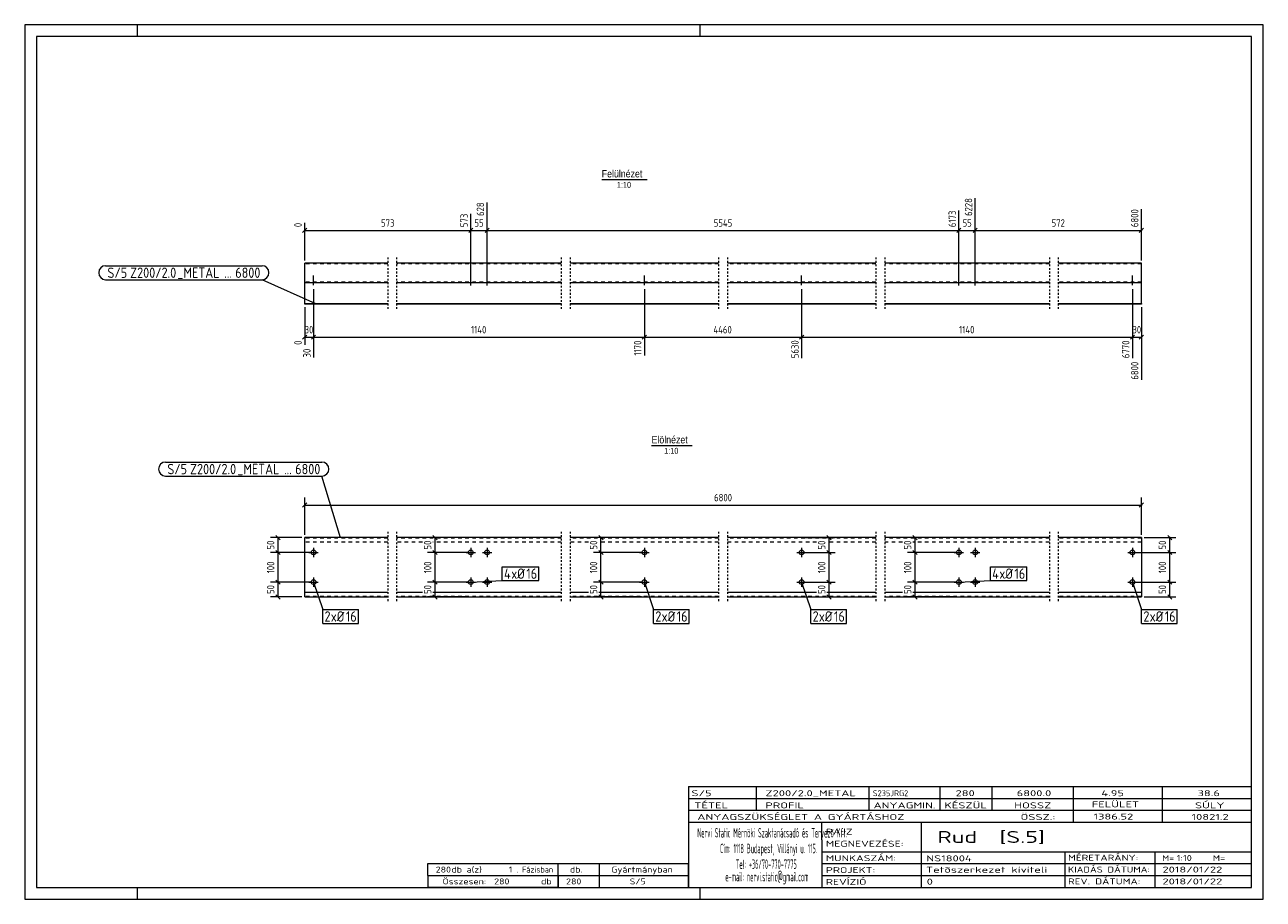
# Model space of a CAD drawing. Header units: millimetres. Extents: x 1 to 419, y 1 to 296.
import ezdxf

# ---------------------------------------------------------------- set-up
doc = ezdxf.new("R2010")
doc.units = ezdxf.units.MM
doc.header["$LTSCALE"] = 0.6
for name, pattern in [('XKITLINE00', [0]), ('XKITLINE01', [4, 1, -1, 1, -1]), ('XKITLINE02', [4, 2, -2])]:
    doc.linetypes.add(name, pattern=pattern)
for name, color, linetype, lineweight in [('Bolt', 7, 'Continuous', 0), ('BoltMark', 3, 'Continuous', 0), ('DrawingSheet', 5, 'Continuous', 0), ('OtherObjectType', 1, 'Continuous', 0), ('Part', 2, 'Continuous', 0), ('PartMark', 3, 'Continuous', 0), ('Z-DIMENSIONS', 1, 'Continuous', 0)]:
    doc.layers.add(name, color=color, linetype=linetype, lineweight=lineweight)
doc.styles.add('ARIAL', font='ARIAL.TTF')
doc.styles.add('ISOCPEUR', font='ISOCPEUR.TTF')

msp = doc.modelspace()

# ---------------------------------------------------------------- linework, layer by layer
at = {"layer": 'Bolt', "color": 3, "linetype": 'XKITLINE00', "lineweight": 0}
for p, q in [((97.67, 209.13), (97.67, 208.93)), ((97.67, 209.13), (97.67, 208.93)), ((98.47, 208.18), (98.47, 211.43)), ((98.47, 208.18), (98.47, 211.43)), ((99.27, 209.13), (99.27, 208.93)), ((99.27, 209.13), (99.27, 208.93)), ((150.74, 209.13), (150.74, 208.93)), ((150.74, 209.13), (150.74, 208.93)), ((151.54, 208.03), (151.54, 211.58)), ((151.54, 208.03), (151.54, 211.58)), ((152.34, 209.13), (152.34, 208.93)), ((152.34, 209.13), (152.34, 208.93)), ((156.24, 209.13), (156.24, 208.93)), ((156.24, 209.13), (156.24, 208.93)), ((157.04, 208.03), (157.04, 211.58)), ((157.04, 208.03), (157.04, 211.58)), ((157.84, 209.13), (157.84, 208.93)), ((157.84, 209.13), (157.84, 208.93)), ((209.32, 209.13), (209.32, 208.93)), ((209.32, 209.13), (209.32, 208.93)), ((210.12, 208.18), (210.12, 211.43)), ((210.12, 208.18), (210.12, 211.43)), ((210.92, 209.13), (210.92, 208.93)), ((210.92, 209.13), (210.92, 208.93)), ((262.4, 209.13), (262.4, 208.93)), ((262.4, 209.13), (262.4, 208.93)), ((263.2, 208.18), (263.2, 211.43)), ((263.2, 208.18), (263.2, 211.43)), ((264, 209.13), (264, 208.93)), ((264, 209.13), (264, 208.93)), ((315.48, 209.13), (315.48, 208.93)), ((315.48, 209.13), (315.48, 208.93)), ((316.28, 208.03), (316.28, 211.58)), ((316.28, 208.03), (316.28, 211.58)), ((317.08, 209.13), (317.08, 208.93)), ((317.08, 209.13), (317.08, 208.93)), ((320.98, 209.13), (320.98, 208.93)), ((320.98, 209.13), (320.98, 208.93)), ((321.78, 208.03), (321.78, 211.58)), ((321.78, 208.03), (321.78, 211.58)), ((322.58, 209.13), (322.58, 208.93)), ((322.58, 209.13), (322.58, 208.93)), ((374.06, 209.13), (374.06, 208.93)), ((374.06, 209.13), (374.06, 208.93)), ((374.86, 208.18), (374.86, 211.43)), ((374.86, 208.18), (374.86, 211.43)), ((375.66, 209.13), (375.66, 208.93)), ((375.66, 209.13), (375.66, 208.93)), ((96.87, 117.98), (100.07, 117.98)), ((98.47, 119.58), (98.47, 116.38)), ((149.94, 117.98), (153.14, 117.98)), ((151.54, 119.58), (151.54, 116.38)), ((155.44, 117.98), (158.64, 117.98)), ((157.04, 119.58), (157.04, 116.38)), ((208.52, 117.98), (211.72, 117.98)), ((210.12, 119.58), (210.12, 116.38)), ((261.6, 117.98), (264.8, 117.98)), ((263.2, 119.58), (263.2, 116.38)), ((314.68, 117.98), (317.88, 117.98)), ((316.28, 119.58), (316.28, 116.38)), ((320.18, 117.98), (323.38, 117.98)), ((321.78, 119.58), (321.78, 116.38)), ((373.26, 117.98), (376.46, 117.98)), ((374.86, 119.58), (374.86, 116.38)), ((98.47, 109.58), (98.47, 106.38)), ((151.54, 109.58), (151.54, 106.38)), ((157.04, 109.58), (157.04, 106.38)), ((210.12, 109.58), (210.12, 106.38)), ((263.2, 109.58), (263.2, 106.38)), ((316.28, 109.58), (316.28, 106.38)), ((321.78, 109.58), (321.78, 106.38)), ((374.86, 109.58), (374.86, 106.38)), ((96.87, 107.98), (100.07, 107.98)), ((149.94, 107.98), (153.14, 107.98)), ((155.44, 107.98), (158.64, 107.98)), ((208.52, 107.98), (211.72, 107.98)), ((261.6, 107.98), (264.8, 107.98)), ((314.68, 107.98), (317.88, 107.98)), ((320.18, 107.98), (323.38, 107.98)), ((373.26, 107.98), (376.46, 107.98))]:
    msp.add_line(p, q, dxfattribs=at)
for centre in [(98.47, 117.98), (151.54, 117.98), (157.04, 117.98), (210.12, 117.98), (263.2, 117.98), (316.28, 117.98), (321.78, 117.98), (374.86, 117.98), (98.47, 107.98), (151.54, 107.98), (157.04, 107.98), (210.12, 107.98), (263.2, 107.98), (316.28, 107.98), (321.78, 107.98), (374.86, 107.98)]:
    msp.add_circle(centre, 0.8, dxfattribs=at)
at = {"layer": 'BoltMark', "color": 7, "linetype": 'XKITLINE00', "lineweight": 0}
for p, q in [((162.17, 113.18), (174.5, 113.18)), ((162.17, 108.48), (162.17, 113.18)), ((174.5, 108.48), (174.5, 113.18)), ((326.91, 113.18), (339.24, 113.18)), ((326.91, 108.48), (326.91, 113.18)), ((339.24, 108.48), (339.24, 113.18)), ((98.47, 107.98), (101.57, 98.74)), ((151.54, 107.98), (162.17, 108.48)), ((162.17, 108.48), (174.5, 108.48)), ((210.12, 107.98), (213.23, 98.74)), ((263.2, 107.98), (266.31, 98.74)), ((316.28, 107.98), (326.91, 108.48)), ((326.91, 108.48), (339.24, 108.48)), ((374.86, 107.98), (377.96, 98.74)), ((101.57, 98.74), (113.6, 98.74)), ((101.57, 94.04), (101.57, 98.74)), ((113.6, 94.04), (113.6, 98.74)), ((213.23, 98.74), (225.26, 98.74)), ((213.23, 94.04), (213.23, 98.74)), ((225.26, 94.04), (225.26, 98.74)), ((266.31, 98.74), (278.34, 98.74)), ((266.31, 94.04), (266.31, 98.74)), ((278.34, 94.04), (278.34, 98.74)), ((377.96, 98.74), (389.99, 98.74)), ((377.96, 94.04), (377.96, 98.74)), ((389.99, 94.04), (389.99, 98.74)), ((101.57, 94.04), (113.6, 94.04)), ((213.23, 94.04), (225.26, 94.04)), ((266.31, 94.04), (278.34, 94.04)), ((377.96, 94.04), (389.99, 94.04))]:
    msp.add_line(p, q, dxfattribs=at)
at = {"layer": 'DrawingSheet', "color": 2, "linetype": 'XKITLINE00', "lineweight": 0}
for p, q in [((419, 296), (1, 296)), ((1, 296), (1, 1)), ((39, 292), (39, 296)), ((229, 292), (229, 296)), ((419, 1), (419, 296)), ((39, 1), (39, 5)), ((229, 1), (229, 5)), ((1, 1), (419, 1))]:
    msp.add_line(p, q, dxfattribs=at)
at = {"layer": 'DrawingSheet', "color": 3, "linetype": 'XKITLINE00', "lineweight": 0}
for p, q in [((415, 292), (5, 292)), ((5, 292), (5, 5)), ((415, 5), (415, 292)), ((5, 5), (415, 5))]:
    msp.add_line(p, q, dxfattribs=at)
at = {"layer": 'OtherObjectType', "color": 6, "linetype": 'XKITLINE00', "lineweight": 0}
for p, q in [((195.74, 243.75), (211.12, 243.75)), ((212.55, 154.02), (226.27, 154.02))]:
    msp.add_line(p, q, dxfattribs=at)
at = {"layer": 'OtherObjectType', "color": 7, "linetype": 'XKITLINE00', "lineweight": 0}
for p, q in [((225, 39), (415, 39)), ((225, 39), (225, 35)), ((225, 39), (415, 39)), ((248, 35), (248, 39)), ((286, 35), (286, 39)), ((310, 35), (310, 39)), ((327.5, 35), (327.5, 39)), ((355, 35), (355, 39)), ((385, 35), (385, 39)), ((415, 35), (415, 39)), ((225, 35), (415, 35)), ((225, 35), (225, 5)), ((225, 35), (415, 35)), ((248, 31), (248, 35)), ((286, 31), (286, 35)), ((310, 31), (310, 35)), ((327.5, 31), (327.5, 35)), ((355, 31), (355, 35)), ((385, 31), (385, 35)), ((415, 31), (415, 35)), ((225, 31), (415, 31)), ((355, 27), (355, 31)), ((385, 27), (385, 31)), ((415, 27), (415, 31)), ((225, 27), (415, 27)), ((270, 21), (270, 27)), ((303.7, 17), (303.7, 27)), ((415, 21), (415, 27)), ((270, 21), (270, 5)), ((415, 17), (415, 21)), ((270, 17), (415, 17)), ((303.7, 5), (303.7, 17)), ((352.16, 13), (352.16, 17)), ((382.5, 5), (382.5, 17)), ((415, 13), (415, 17)), ((137, 9), (137, 13)), ((137, 13), (181, 13)), ((137, 13), (181, 13)), ((181, 9), (181, 13)), ((181, 13), (225, 13)), ((181, 9), (181, 13)), ((195, 9), (195, 13)), ((225, 9), (225, 13)), ((270, 13), (415, 13)), ((352.16, 5), (352.16, 13)), ((415, 9), (415, 13)), ((137, 9), (181, 9)), ((137, 9), (137, 5)), ((137, 9), (181, 9)), ((181, 9), (181, 5)), ((181, 9), (225, 9)), ((181, 5), (181, 9)), ((195, 5), (195, 9)), ((225, 5), (225, 9)), ((270, 9), (415, 9)), ((415, 5), (415, 9)), ((181, 5), (137, 5)), ((181, 5), (225, 5)), ((225, 5), (415, 5)), ((262.5, 5), (415, 5))]:
    msp.add_line(p, q, dxfattribs=at)
at = {"layer": 'Part', "color": 2, "linetype": 'XKITLINE01', "lineweight": 0}
for p, q in [((123.5, 217.54), (123.5, 199.73)), ((126.51, 217.54), (126.51, 199.73)), ((182.08, 217.54), (182.08, 199.73)), ((185.09, 217.54), (185.09, 199.73)), ((235.16, 217.54), (235.16, 199.73)), ((238.16, 217.54), (238.16, 199.73)), ((288.24, 217.54), (288.24, 199.73)), ((291.24, 217.54), (291.24, 199.73)), ((346.82, 217.54), (346.82, 199.73)), ((349.82, 217.54), (349.82, 199.73)), ((123.5, 124.98), (123.5, 100.98)), ((126.51, 124.98), (126.51, 100.98)), ((182.08, 124.98), (182.08, 100.98)), ((185.09, 124.98), (185.09, 100.98)), ((235.16, 124.98), (235.16, 100.98)), ((238.16, 124.98), (238.16, 100.98)), ((288.24, 124.98), (288.24, 100.98)), ((291.24, 124.98), (291.24, 100.98)), ((346.82, 124.98), (346.82, 100.98)), ((349.82, 124.98), (349.82, 100.98))]:
    msp.add_line(p, q, dxfattribs=at)
at = {"layer": 'Part', "color": 2, "linetype": 'XKITLINE00', "lineweight": 0}
for p, q in [((95.47, 201.93), (95.47, 215.53)), ((123.51, 215.53), (95.47, 215.53)), ((182.08, 215.53), (126.51, 215.53)), ((235.16, 215.53), (185.08, 215.53)), ((288.24, 215.53), (238.16, 215.53)), ((346.82, 215.53), (291.24, 215.53)), ((377.86, 215.53), (349.82, 215.53)), ((377.86, 201.93), (377.86, 215.53)), ((123.51, 208.93), (95.47, 208.93)), ((182.08, 208.93), (126.51, 208.93)), ((235.16, 208.93), (185.08, 208.93)), ((288.24, 208.93), (238.16, 208.93)), ((346.82, 208.93), (291.24, 208.93)), ((377.86, 208.93), (349.82, 208.93)), ((95.47, 201.73), (95.47, 201.93)), ((95.47, 201.93), (123.51, 201.93)), ((123.51, 201.73), (95.47, 201.73)), ((126.51, 201.93), (182.08, 201.93)), ((182.08, 201.73), (126.51, 201.73)), ((185.08, 201.93), (235.16, 201.93)), ((235.16, 201.73), (185.08, 201.73)), ((238.16, 201.93), (288.24, 201.93)), ((288.24, 201.73), (238.16, 201.73)), ((291.24, 201.93), (346.82, 201.93)), ((346.82, 201.73), (291.24, 201.73)), ((349.82, 201.93), (377.86, 201.93)), ((377.86, 201.73), (349.82, 201.73)), ((377.86, 201.93), (377.86, 201.73)), ((95.47, 102.98), (95.47, 122.98)), ((123.51, 122.98), (95.47, 122.98)), ((182.08, 122.98), (126.51, 122.98)), ((235.16, 122.98), (185.08, 122.98)), ((288.24, 122.98), (238.16, 122.98)), ((346.82, 122.98), (291.24, 122.98)), ((377.86, 122.98), (349.82, 122.98)), ((377.86, 122.98), (377.86, 102.98)), ((123.51, 104.48), (95.47, 104.48)), ((95.47, 102.98), (123.51, 102.98)), ((135.22, 104.48), (126.51, 104.48)), ((126.51, 102.98), (182.08, 102.98)), ((182.08, 104.48), (138.72, 104.48)), ((191.22, 104.48), (185.08, 104.48)), ((185.08, 102.98), (235.16, 102.98)), ((235.16, 104.48), (194.72, 104.48)), ((268.22, 104.48), (238.16, 104.48)), ((238.16, 102.98), (288.24, 102.98)), ((288.24, 104.48), (271.72, 104.48)), ((297.22, 104.48), (291.24, 104.48)), ((291.24, 102.98), (346.82, 102.98)), ((346.82, 104.48), (300.72, 104.48)), ((377.86, 104.48), (349.82, 104.48)), ((349.82, 102.98), (377.86, 102.98))]:
    msp.add_line(p, q, dxfattribs=at)
at = {"layer": 'Part', "color": 7, "linetype": 'XKITLINE02', "lineweight": 0}
for p, q in [((123.51, 215.33), (95.47, 215.33)), ((182.08, 215.33), (126.51, 215.33)), ((235.16, 215.33), (185.08, 215.33)), ((288.24, 215.33), (238.16, 215.33)), ((346.82, 215.33), (291.24, 215.33)), ((377.86, 215.33), (349.82, 215.33)), ((123.51, 209.13), (95.47, 209.13)), ((182.08, 209.13), (126.51, 209.13)), ((235.16, 209.13), (185.08, 209.13)), ((288.24, 209.13), (238.16, 209.13)), ((346.82, 209.13), (291.24, 209.13)), ((377.86, 209.13), (349.82, 209.13)), ((123.51, 122.78), (95.47, 122.78)), ((123.51, 121.48), (95.47, 121.48)), ((182.08, 122.78), (126.51, 122.78)), ((135.22, 121.48), (126.51, 121.48)), ((182.08, 121.48), (138.72, 121.48)), ((235.16, 122.78), (185.08, 122.78)), ((191.22, 121.48), (185.08, 121.48)), ((235.16, 121.48), (194.72, 121.48)), ((288.24, 122.78), (238.16, 122.78)), ((268.22, 121.48), (238.16, 121.48)), ((288.24, 121.48), (271.72, 121.48)), ((346.82, 122.78), (291.24, 122.78)), ((297.22, 121.48), (291.24, 121.48)), ((346.82, 121.48), (300.72, 121.48)), ((377.86, 122.78), (349.82, 122.78)), ((377.86, 121.48), (349.82, 121.48)), ((123.51, 103.18), (95.47, 103.18)), ((182.08, 103.18), (126.51, 103.18)), ((235.16, 103.18), (185.08, 103.18)), ((288.24, 103.18), (238.16, 103.18)), ((346.82, 103.18), (291.24, 103.18)), ((377.86, 103.18), (349.82, 103.18))]:
    msp.add_line(p, q, dxfattribs=at)
at = {"layer": 'PartMark', "color": 7, "linetype": 'XKITLINE00', "lineweight": 0}
for p, q in [((28.3, 214.71), (81.08, 214.71)), ((28.3, 210.01), (81.08, 210.01)), ((99.26, 201.86), (81.08, 210.01)), ((48.52, 148.47), (101.3, 148.47)), ((48.52, 143.77), (101.3, 143.77)), ((107.51, 122.93), (101.3, 143.77))]:
    msp.add_line(p, q, dxfattribs=at)
for centre, start, end in [((28.3, 212.36), 90, 270), ((81.08, 212.36), 270, 90), ((48.52, 146.12), 90, 270), ((101.3, 146.12), 270, 90)]:
    msp.add_arc(centre, 2.35, start, end, dxfattribs=at)
at = {"layer": 'Z-DIMENSIONS', "color": 7, "linetype": 'XKITLINE00', "lineweight": 0}
for p, q in [((157.04, 211.28), (157.04, 236)), ((157.04, 211.28), (157.04, 236)), ((321.78, 211.28), (321.78, 237.5)), ((321.78, 211.28), (321.78, 237.5)), ((151.54, 211.28), (151.54, 232.25)), ((151.54, 211.28), (151.54, 232.25)), ((316.28, 211.28), (316.28, 233.32)), ((316.28, 211.28), (316.28, 233.32)), ((377.86, 216.53), (377.86, 233.75)), ((96.17, 227.34), (94.76, 225.93)), ((95.47, 216.53), (95.47, 229.24)), ((95.47, 226.63), (151.54, 226.63)), ((152.25, 227.34), (150.84, 225.93)), ((152.25, 227.34), (150.84, 225.93)), ((151.54, 226.63), (157.04, 226.63)), ((157.75, 227.34), (156.34, 225.93)), ((157.75, 227.34), (156.34, 225.93)), ((157.04, 226.63), (316.28, 226.63)), ((316.99, 227.34), (315.57, 225.93)), ((316.99, 227.34), (315.57, 225.93)), ((316.28, 226.63), (321.78, 226.63)), ((322.49, 227.34), (321.07, 225.93)), ((322.49, 227.34), (321.07, 225.93)), ((321.78, 226.63), (377.86, 226.63)), ((378.57, 227.34), (377.15, 225.93)), ((98.47, 206.78), (98.47, 183.78)), ((98.47, 206.78), (98.47, 194.88)), ((210.12, 206.78), (210.12, 184.38)), ((210.12, 206.78), (210.12, 184.38)), ((263.2, 206.78), (263.2, 183.52)), ((263.2, 206.78), (263.2, 183.52)), ((374.86, 206.78), (374.86, 194.88)), ((374.86, 206.78), (374.86, 183.52)), ((95.47, 200.73), (95.47, 188.03)), ((377.86, 200.73), (377.86, 176.27)), ((96.17, 191.34), (94.76, 189.93)), ((95.47, 190.63), (98.47, 190.63)), ((99.17, 191.34), (97.76, 189.93)), ((99.17, 191.34), (97.76, 189.93)), ((98.47, 191.38), (98.47, 183.78)), ((98.47, 190.63), (210.12, 190.63)), ((210.83, 191.34), (209.42, 189.93)), ((210.83, 191.34), (209.52, 190.03)), ((210.12, 190.63), (263.2, 190.63)), ((263.91, 191.34), (262.49, 189.93)), ((263.91, 191.34), (262.6, 190.03)), ((263.2, 190.63), (374.86, 190.63)), ((375.57, 191.34), (374.15, 189.93)), ((375.57, 191.34), (374.26, 190.03)), ((374.86, 191.38), (374.86, 183.52)), ((374.86, 190.63), (377.86, 190.63)), ((378.57, 191.34), (377.15, 189.93)), ((96.17, 134.69), (94.76, 133.28)), ((95.47, 123.98), (95.47, 136.48)), ((95.47, 133.98), (377.86, 133.98)), ((378.57, 134.69), (377.15, 133.28)), ((377.86, 123.98), (377.86, 136.48)), ((94.47, 122.98), (83.97, 122.98)), ((85.76, 123.69), (87.17, 122.28)), ((86.47, 117.98), (86.47, 122.98)), ((150.54, 122.98), (136.97, 122.98)), ((138.76, 123.69), (140.17, 122.28)), ((139.47, 117.98), (139.47, 122.98)), ((209.12, 122.98), (192.97, 122.98)), ((194.76, 123.69), (196.17, 122.28)), ((195.47, 117.98), (195.47, 122.98)), ((264.2, 122.98), (274.47, 122.98)), ((271.76, 123.69), (273.17, 122.28)), ((272.47, 117.98), (272.47, 122.98)), ((315.28, 122.98), (298.97, 122.98)), ((300.76, 123.69), (302.17, 122.28)), ((301.47, 117.98), (301.47, 122.98)), ((378.86, 122.98), (389.47, 122.98)), ((386.76, 123.69), (388.17, 122.28)), ((387.47, 117.98), (387.47, 122.98)), ((97.47, 117.98), (83.97, 117.98)), ((97.47, 117.98), (83.97, 117.98)), ((85.76, 118.69), (87.17, 117.28)), ((85.76, 118.69), (87.17, 117.28)), ((86.47, 107.98), (86.47, 117.98)), ((150.54, 117.98), (136.97, 117.98)), ((150.54, 117.98), (136.97, 117.98)), ((138.76, 118.69), (140.17, 117.28)), ((138.76, 118.69), (140.17, 117.28)), ((139.47, 107.98), (139.47, 117.98)), ((209.12, 117.98), (192.97, 117.98)), ((209.12, 117.98), (192.97, 117.98)), ((194.76, 118.69), (196.17, 117.28)), ((194.76, 118.69), (196.17, 117.28)), ((195.47, 107.98), (195.47, 117.98)), ((264.2, 117.98), (274.47, 117.98)), ((264.2, 117.98), (274.47, 117.98)), ((271.76, 118.69), (273.17, 117.28)), ((271.76, 118.69), (273.17, 117.28)), ((272.47, 107.98), (272.47, 117.98)), ((315.28, 117.98), (298.97, 117.98)), ((315.28, 117.98), (298.97, 117.98)), ((300.76, 118.69), (302.17, 117.28)), ((300.76, 118.69), (302.17, 117.28)), ((301.47, 107.98), (301.47, 117.98)), ((375.86, 117.98), (389.47, 117.98)), ((375.86, 117.98), (389.47, 117.98)), ((386.76, 118.69), (388.17, 117.28)), ((386.76, 118.69), (388.17, 117.28)), ((387.47, 107.98), (387.47, 117.98)), ((85.76, 108.69), (87.17, 107.28)), ((85.76, 108.69), (87.17, 107.28)), ((138.76, 108.69), (140.17, 107.28)), ((138.76, 108.69), (140.17, 107.28)), ((194.76, 108.69), (196.17, 107.28)), ((194.76, 108.69), (196.17, 107.28)), ((271.76, 108.69), (273.17, 107.28)), ((271.76, 108.69), (273.17, 107.28)), ((300.76, 108.69), (302.17, 107.28)), ((300.76, 108.69), (302.17, 107.28)), ((386.76, 108.69), (388.17, 107.28)), ((386.76, 108.69), (388.17, 107.28)), ((97.47, 107.98), (83.97, 107.98)), ((97.47, 107.98), (83.97, 107.98)), ((86.47, 102.98), (86.47, 107.98)), ((150.54, 107.98), (136.97, 107.98)), ((150.54, 107.98), (136.97, 107.98)), ((139.47, 102.98), (139.47, 107.98)), ((209.12, 107.98), (192.97, 107.98)), ((209.12, 107.98), (192.97, 107.98)), ((195.47, 102.98), (195.47, 107.98)), ((264.2, 107.98), (274.47, 107.98)), ((264.2, 107.98), (274.47, 107.98)), ((272.47, 102.98), (272.47, 107.98)), ((315.28, 107.98), (298.97, 107.98)), ((315.28, 107.98), (298.97, 107.98)), ((301.47, 102.98), (301.47, 107.98)), ((375.86, 107.98), (389.47, 107.98)), ((375.86, 107.98), (389.47, 107.98)), ((387.47, 102.98), (387.47, 107.98)), ((94.47, 102.98), (83.97, 102.98)), ((85.76, 103.69), (87.17, 102.28)), ((150.54, 102.98), (136.97, 102.98)), ((138.76, 103.69), (140.17, 102.28)), ((209.12, 102.98), (192.97, 102.98)), ((194.76, 103.69), (196.17, 102.28)), ((264.2, 102.98), (274.47, 102.98)), ((271.76, 103.69), (273.17, 102.28)), ((315.28, 102.98), (298.97, 102.98)), ((300.76, 103.69), (302.17, 102.28)), ((378.86, 102.98), (389.47, 102.98)), ((386.76, 103.69), (388.17, 102.28))]:
    msp.add_line(p, q, dxfattribs=at)
at = {"layer": 'Z-DIMENSIONS', "color": 3}
for p in [(95.47, 226.63), (151.54, 226.63), (151.54, 226.63), (157.04, 226.63), (157.04, 226.63), (316.28, 226.63), (316.28, 226.63), (321.78, 226.63), (321.78, 226.63), (377.86, 226.63), (95.47, 190.63), (98.47, 190.63), (98.47, 190.63), (210.12, 190.63), (210.12, 190.63), (263.2, 190.63), (263.2, 190.63), (374.86, 190.63), (374.86, 190.63), (377.86, 190.63), (95.47, 133.98), (377.86, 133.98), (86.47, 122.98), (139.47, 122.98), (195.47, 122.98), (272.47, 122.98), (301.47, 122.98), (387.47, 122.98), (86.47, 117.98), (86.47, 117.98), (139.47, 117.98), (139.47, 117.98), (195.47, 117.98), (195.47, 117.98), (272.47, 117.98), (272.47, 117.98), (301.47, 117.98), (301.47, 117.98), (387.47, 117.98), (387.47, 117.98), (86.47, 107.98), (86.47, 107.98), (139.47, 107.98), (139.47, 107.98), (195.47, 107.98), (195.47, 107.98), (272.47, 107.98), (272.47, 107.98), (301.47, 107.98), (301.47, 107.98), (387.47, 107.98), (387.47, 107.98), (86.47, 102.98), (139.47, 102.98), (195.47, 102.98), (272.47, 102.98), (301.47, 102.98), (387.47, 102.98)]:
    msp.add_point(p, dxfattribs=at)

# ---------------------------------------------------------------- texts
at = {"layer": 'BoltMark', "color": 3, "style": 'ISOCPEUR', "width": 0.85}
for s, p in [('4', (162.77, 109.08)), ('xØ', (165.18, 109.08)), ('16', (170.29, 109.08)), ('4', (327.51, 109.08)), ('xØ', (329.91, 109.08)), ('16', (335.03, 109.08)), ('2', (102.17, 94.64)), ('xØ', (104.28, 94.64)), ('16', (109.39, 94.64)), ('2', (213.83, 94.64)), ('xØ', (215.93, 94.64)), ('16', (221.05, 94.64)), ('2', (266.91, 94.64)), ('xØ', (269.01, 94.64)), ('16', (274.13, 94.64)), ('2', (378.56, 94.64)), ('xØ', (380.67, 94.64)), ('16', (385.78, 94.64))]:
    msp.add_text(s, height=3.5, dxfattribs=at).set_placement(p)
at = {"layer": 'OtherObjectType', "color": 6, "style": 'ARIAL', "width": 0.85}
for s, height, p in [('Felülnézet', 2.5, (195.74, 244.5)), ('1:10', 2, (200.84, 241)), ('Elölnézet', 2.5, (212.55, 154.77)), ('1:10', 2, (216.81, 151.27))]:
    msp.add_text(s, height=height, dxfattribs=at).set_placement(p)
at = {"layer": 'OtherObjectType', "color": 7, "style": 'ISOCPEUR'}
for s, height, width, p in [('S/5', 2, 1.525501, (226, 35.76)), ('Z200/2.0_METAL', 2, 1.525501, (251, 35.76)), ('S235JRG2', 2, 1.02, (287.22, 35.76)), ('280', 2, 1.525501, (315.16, 35.76)), ('6800.0', 2, 1.525501, (335.78, 35.76)), ('4.95', 2, 1.525501, (364.35, 35.76)), ('38.6', 2, 1.525501, (396.83, 35.76)), ('TÉTEL', 2, 1.525501, (227, 31.66)), ('PROFIL', 2, 1.525501, (250.96, 31.66)), ('ANYAGMIN.', 2, 1.525501, (287.47, 31.66)), ('KÉSZÜL', 2, 1.525501, (311.37, 31.66)), ('HOSSZ', 2, 1.525501, (334.96, 31.66)), ('FELÜLET', 2, 1.525501, (361.13, 32)), ('SÚLY', 2, 1.525501, (395.96, 31.66)), ('ANYAGSZÜKSÉGLET A GYÁRTÁSHOZ', 2, 1.525501, (228, 27.75)), ('ÖSSZ.:', 2, 1.525501, (337.1, 27.75)), ('1386.52', 2, 1.525501, (361.73, 27.88)), ('10821.2', 2, 1.525501, (394.81, 27.75)), ('Nervi Static Mérnöki\xa0Szaktanácsadó\xa0és\xa0Tervezõ Kft.', 3.1765, 0.403093, (228, 21.82)), ('RAJZ', 2, 1.445, (271.38, 22.78)), ('MEGNEVEZÉSE:', 2, 1.445, (271.38, 18.72)), ('Rud  [S.5]', 4, 1.474651, (309, 20)), ('Cím:\xa01118 Budapest, Villányi u. 115.', 3.1765, 0.403093, (235.69, 16.53)), ('Tel:\xa0+36/70-770-7775', 3.1765, 0.403093, (240.97, 11.24)), ('MUNKASZÁM:', 2, 1.445, (271.38, 13.84)), ('NS18004', 2, 1.525501, (305.28, 13.78)), ('KIADÁS DÁTUMA:', 2, 1.275, (353.1, 10)), ('MÉRETARÁNY:', 2, 1.36, (353.1, 14)), ('M=', 2, 1.211571, (384.91, 13.84)), ('1:10', 2, 1.275, (389.79, 13.9)), ('M=', 2, 1.275, (401.95, 13.87)), ('280', 2, 1.211571, (139.71, 10)), ('Összesen:            db', 2, 1.211571, (142, 6)), ('db a(z)', 2, 1.211571, (145, 10)), ('1', 2, 1.211571, (164.35, 10)), ('. Fázisban', 2, 0.935, (167, 10)), ('db.', 2, 1.211571, (185, 10)), ('Gyártmányban', 2, 1.211571, (199, 10)), ('e-mail:\xa0nervi.static@gmail.com', 3.1765, 0.403093, (237.45, 7)), ('PROJEKT:', 2, 1.445, (271.38, 9.84)), ('REVÍZIÓ', 2, 1.445, (271.38, 5.84)), ('Tetõszerkezet kiviteli ', 2, 1.525501, (305.2, 9.94)), ('REV. DÁTUMA:', 2, 1.36, (353.1, 6)), ('2018/01/22', 2, 1.525501, (385, 10)), ('280', 2, 1.211571, (159.43, 6)), ('280', 2, 1.211571, (183.71, 6)), ('S/5', 2, 1.211571, (205.16, 6)), ('0', 2, 1.525501, (305.41, 5.92)), ('2018/01/22', 2, 1.525501, (385, 6))]:
    msp.add_text(s, height=height, dxfattribs=dict(at, width=width)).set_placement(p)
at = {"layer": 'PartMark', "color": 3, "style": 'ISOCPEUR', "width": 0.85}
for s, p in [('S/5', (28.9, 210.61)), ('Z200/2.0', (36.57, 210.61)), ('_METAL', (52.51, 210.61)), ('6800', (72.05, 210.61)), ('...', (68.3, 210.61)), ('S/5', (49.12, 144.37)), ('Z200/2.0', (56.79, 144.37)), ('_METAL', (72.73, 144.37)), ('6800', (92.28, 144.37)), ('...', (88.52, 144.37))]:
    msp.add_text(s, height=3.5, dxfattribs=at).set_placement(p)
at = {"layer": 'Z-DIMENSIONS', "color": 3, "style": 'ISOCPEUR', "width": 0.85}
for s, p in [('628', (156.04, 231.48)), ('6228', (320.78, 231.48)), ('573', (150.54, 227.73)), ('6173', (315.28, 227.73)), ('6800', (376.86, 227.73)), ('0', (94.47, 227.73)), ('0', (94.47, 188.03)), ('1170', (209.12, 184.38)), ('5630', (262.2, 183.52)), ('6770', (373.86, 183.52)), ('30', (97.47, 183.78)), ('6800', (376.86, 176.27)), ('50', (85.22, 118.98)), ('50', (138.22, 118.98)), ('50', (194.22, 118.98)), ('50', (271.22, 118.98)), ('50', (300.22, 118.98)), ('50', (386.22, 118.98)), ('100', (85.22, 110.94)), ('100', (138.22, 110.94)), ('100', (194.22, 110.94)), ('100', (271.22, 110.94)), ('100', (300.22, 110.94)), ('100', (386.22, 110.94)), ('50', (85.22, 103.98)), ('50', (138.22, 103.98)), ('50', (194.22, 103.98)), ('50', (271.22, 103.98)), ('50', (300.22, 103.98)), ('50', (386.22, 103.98))]:
    msp.add_text(s, height=2.5, rotation=90.0002, dxfattribs=at).set_placement(p)
for s, p in [('573', (121.25, 227.88)), ('55', (152.79, 227.88)), ('5545', (233.55, 227.88)), ('55', (317.53, 227.88)), ('572', (347.56, 227.88)), ('30', (95.46, 191.88)), ('1140', (151.61, 191.88)), ('4460', (233.44, 191.88)), ('1140', (316.34, 191.88)), ('30', (374.85, 191.88)), ('6800', (233.65, 135.23))]:
    msp.add_text(s, height=2.5, dxfattribs=at).set_placement(p)

doc.saveas('drawing.dxf')
